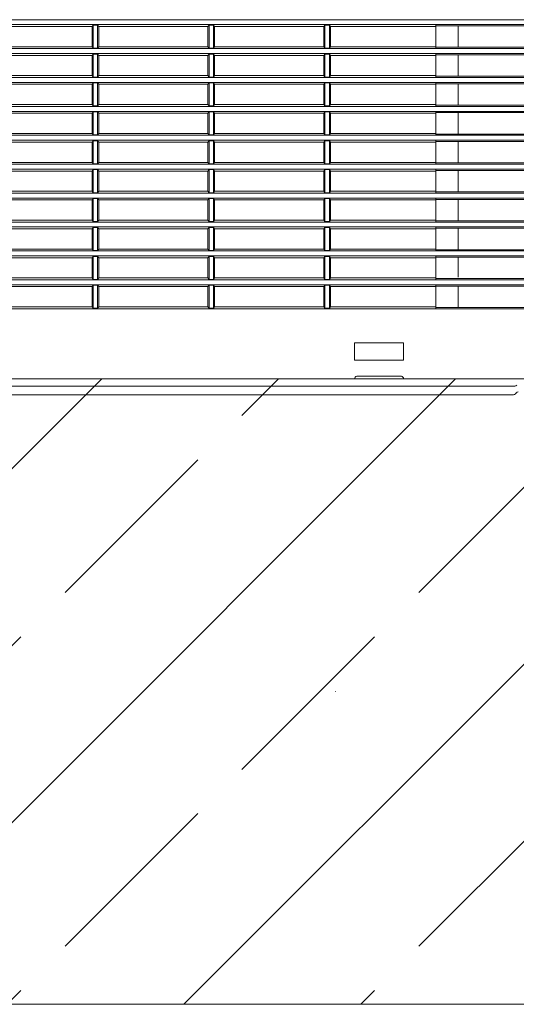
# Model space of a CAD drawing. Header units: millimetres. Extents: x -4612887 to -4536833, y -5457376 to -5415716.
# Tile 61 of 144: x -4585361 to -4585163, y -5442039 to -5441646. Entities that reach past the tile are written whole.
import ezdxf

# ---------------------------------------------------------------- set-up
doc = ezdxf.new("R2010")
doc.units = ezdxf.units.MM
doc.header["$MEASUREMENT"] = 0
doc.linetypes.add('Kropki i Kreski', pattern=[670.277762, 352.777767, -176.388884, 0, -141.111112])
for name, color, linetype, lineweight in [('is_KT-urzadzenia', 104, 'Continuous', 30), ('Osie', 8, 'Continuous', 18), ('Ściany wewnętrzne', 7, 'Continuous', 18)]:
    doc.layers.add(name, color=color, linetype=linetype, lineweight=lineweight)

msp = doc.modelspace()

# ---------------------------------------------------------------- hatches: boundary and pattern name
at = {"layer": 'Ściany wewnętrzne', "linetype": 'Continuous'}
h = msp.add_hatch(dxfattribs=at)
h.set_pattern_fill('BETON_ZBROJONY', color=8, style=0, pattern_type=2)
h.set_pattern_definition([(45, (-4559356.9, -5416807.61), (-70.71068, 70.71068), []), (45, (-4559392.25, -5416772.26), (-70.71068, 70.71068), [75, -25])])
h.paths.add_polyline_path([(-4584245.69, -5441789.1), (-4586875.69, -5441789.1), (-4586875.69, -5442039.1), (-4584245.69, -5442039.1), (-4584245.69, -5441939.1)])

# ---------------------------------------------------------------- linework, layer by layer
at = {"layer": 'is_KT-urzadzenia', "linetype": 'Continuous', "lineweight": 9}
for p, q in [((-4585960, -5441645.58), (-4585066.96, -5441645.58)), ((-4585957.32, -5441647.55), (-4585069.63, -5441647.55)), ((-4585375.85, -5441648.29), (-4585332.2, -5441648.29)), ((-4585332.2, -5441648.29), (-4585331.75, -5441647.74)), ((-4585332.2, -5441648.29), (-4585332.2, -5441656.39)), ((-4585331.75, -5441647.74), (-4585331.75, -5441656.94)), ((-4585331.75, -5441647.74), (-4585329.97, -5441647.74)), ((-4585329.97, -5441647.74), (-4585329.53, -5441648.29)), ((-4585329.97, -5441647.74), (-4585329.97, -5441656.94)), ((-4585329.53, -5441648.29), (-4585285.88, -5441648.29)), ((-4585329.53, -5441656.39), (-4585329.53, -5441648.29)), ((-4585285.88, -5441648.29), (-4585285.43, -5441647.74)), ((-4585285.88, -5441648.29), (-4585285.88, -5441656.39)), ((-4585285.43, -5441647.74), (-4585285.43, -5441656.94)), ((-4585285.43, -5441647.74), (-4585283.65, -5441647.74)), ((-4585283.65, -5441647.74), (-4585283.2, -5441648.29)), ((-4585283.65, -5441647.74), (-4585283.65, -5441656.94)), ((-4585283.2, -5441656.39), (-4585283.2, -5441648.29)), ((-4585283.2, -5441648.29), (-4585239.55, -5441648.29)), ((-4585239.55, -5441648.29), (-4585239.11, -5441647.74)), ((-4585239.55, -5441648.29), (-4585239.55, -5441656.39)), ((-4585239.11, -5441647.74), (-4585239.11, -5441656.94)), ((-4585239.11, -5441647.74), (-4585237.33, -5441647.74)), ((-4585237.33, -5441647.74), (-4585239.11, -5441647.74)), ((-4585236.88, -5441648.29), (-4585237.33, -5441647.74)), ((-4585237.33, -5441647.74), (-4585237.33, -5441656.94)), ((-4585194.79, -5441648.29), (-4585236.88, -5441648.29)), ((-4585236.88, -5441648.29), (-4585236.88, -5441656.39)), ((-4585194.79, -5441647.55), (-4585194.79, -5441657.13)), ((-4585194.79, -5441648.06), (-4585069.63, -5441648.06)), ((-4585185.88, -5441648.06), (-4585185.88, -5441656.62)), ((-4585972.08, -5441657.13), (-4585054.88, -5441657.13)), ((-4585375.85, -5441656.39), (-4585332.2, -5441656.39)), ((-4585332.2, -5441656.39), (-4585331.75, -5441656.94)), ((-4585331.75, -5441656.94), (-4585329.97, -5441656.94)), ((-4585329.97, -5441656.94), (-4585329.53, -5441656.39)), ((-4585329.53, -5441656.39), (-4585285.88, -5441656.39)), ((-4585285.88, -5441656.39), (-4585285.43, -5441656.94)), ((-4585285.43, -5441656.94), (-4585283.65, -5441656.94)), ((-4585283.65, -5441656.94), (-4585283.2, -5441656.39)), ((-4585283.2, -5441656.39), (-4585239.55, -5441656.39)), ((-4585239.55, -5441656.39), (-4585239.11, -5441656.94)), ((-4585239.11, -5441656.94), (-4585237.33, -5441656.94)), ((-4585237.33, -5441656.94), (-4585239.11, -5441656.94)), ((-4585236.88, -5441656.39), (-4585237.33, -5441656.94)), ((-4585194.79, -5441656.39), (-4585236.88, -5441656.39)), ((-4585194.79, -5441656.62), (-4585054.15, -5441656.62)), ((-4585972.27, -5441659.1), (-4585054.69, -5441659.1)), ((-4585375.85, -5441659.84), (-4585332.2, -5441659.84)), ((-4585332.2, -5441659.84), (-4585331.75, -5441659.29)), ((-4585332.2, -5441659.84), (-4585332.2, -5441667.94)), ((-4585331.75, -5441659.29), (-4585331.75, -5441668.5)), ((-4585331.75, -5441659.29), (-4585329.97, -5441659.29)), ((-4585329.97, -5441659.29), (-4585329.53, -5441659.84)), ((-4585329.97, -5441659.29), (-4585329.97, -5441668.5)), ((-4585329.53, -5441667.94), (-4585329.53, -5441659.84)), ((-4585329.53, -5441659.84), (-4585285.88, -5441659.84)), ((-4585285.88, -5441659.84), (-4585285.43, -5441659.29)), ((-4585285.88, -5441659.84), (-4585285.88, -5441667.94)), ((-4585285.43, -5441659.29), (-4585285.43, -5441668.5)), ((-4585285.43, -5441659.29), (-4585283.65, -5441659.29)), ((-4585283.65, -5441659.29), (-4585283.2, -5441659.84)), ((-4585283.65, -5441659.29), (-4585283.65, -5441668.5)), ((-4585283.2, -5441667.94), (-4585283.2, -5441659.84)), ((-4585283.2, -5441659.84), (-4585239.55, -5441659.84)), ((-4585239.55, -5441659.84), (-4585239.11, -5441659.29)), ((-4585239.55, -5441659.84), (-4585239.55, -5441667.94)), ((-4585239.11, -5441659.29), (-4585239.11, -5441668.5)), ((-4585239.11, -5441659.29), (-4585237.33, -5441659.29)), ((-4585237.33, -5441659.29), (-4585239.11, -5441659.29)), ((-4585236.88, -5441659.84), (-4585237.33, -5441659.29)), ((-4585237.33, -5441659.29), (-4585237.33, -5441668.5)), ((-4585194.79, -5441659.84), (-4585236.88, -5441659.84)), ((-4585236.88, -5441659.84), (-4585236.88, -5441667.94)), ((-4585194.79, -5441659.1), (-4585194.79, -5441668.68)), ((-4585194.79, -5441659.61), (-4585053.99, -5441659.61)), ((-4585185.88, -5441659.61), (-4585185.88, -5441668.17)), ((-4585972.84, -5441670.66), (-4585054.11, -5441670.66)), ((-4585972.67, -5441668.68), (-4585054.29, -5441668.68)), ((-4585375.85, -5441667.94), (-4585332.2, -5441667.94)), ((-4585332.2, -5441667.94), (-4585331.75, -5441668.5)), ((-4585332.2, -5441671.4), (-4585331.75, -5441670.84)), ((-4585331.75, -5441668.5), (-4585329.97, -5441668.5)), ((-4585331.75, -5441670.84), (-4585331.75, -5441680.05)), ((-4585331.75, -5441670.84), (-4585329.97, -5441670.84)), ((-4585329.97, -5441668.5), (-4585329.53, -5441667.94)), ((-4585329.97, -5441670.84), (-4585329.97, -5441680.05)), ((-4585329.97, -5441670.84), (-4585329.53, -5441671.4)), ((-4585329.53, -5441667.94), (-4585285.88, -5441667.94)), ((-4585285.88, -5441667.94), (-4585285.43, -5441668.5)), ((-4585285.88, -5441671.4), (-4585285.43, -5441670.84)), ((-4585285.43, -5441668.5), (-4585283.65, -5441668.5)), ((-4585285.43, -5441670.84), (-4585285.43, -5441680.05)), ((-4585285.43, -5441670.84), (-4585283.65, -5441670.84)), ((-4585283.65, -5441668.5), (-4585283.2, -5441667.94)), ((-4585283.65, -5441670.84), (-4585283.65, -5441680.05)), ((-4585283.65, -5441670.84), (-4585283.2, -5441671.4)), ((-4585283.2, -5441667.94), (-4585239.55, -5441667.94)), ((-4585239.55, -5441667.94), (-4585239.11, -5441668.5)), ((-4585239.55, -5441671.4), (-4585239.11, -5441670.84)), ((-4585239.11, -5441668.5), (-4585237.33, -5441668.5)), ((-4585237.33, -5441668.5), (-4585239.11, -5441668.5)), ((-4585239.11, -5441670.84), (-4585239.11, -5441680.05)), ((-4585239.11, -5441670.84), (-4585237.33, -5441670.84)), ((-4585237.33, -5441670.84), (-4585239.11, -5441670.84)), ((-4585236.88, -5441667.94), (-4585237.33, -5441668.5)), ((-4585237.33, -5441670.84), (-4585237.33, -5441680.05)), ((-4585236.88, -5441671.4), (-4585237.33, -5441670.84)), ((-4585194.79, -5441667.94), (-4585236.88, -5441667.94)), ((-4585194.79, -5441668.17), (-4585053.56, -5441668.17)), ((-4585194.79, -5441670.66), (-4585194.79, -5441680.23)), ((-4585375.85, -5441671.4), (-4585332.2, -5441671.4)), ((-4585332.2, -5441671.4), (-4585332.2, -5441679.49)), ((-4585329.53, -5441679.49), (-4585329.53, -5441671.4)), ((-4585329.53, -5441671.4), (-4585285.88, -5441671.4)), ((-4585285.88, -5441671.4), (-4585285.88, -5441679.49)), ((-4585283.2, -5441679.49), (-4585283.2, -5441671.4)), ((-4585283.2, -5441671.4), (-4585239.55, -5441671.4)), ((-4585239.55, -5441671.4), (-4585239.55, -5441679.49)), ((-4585194.79, -5441671.4), (-4585236.88, -5441671.4)), ((-4585236.88, -5441671.4), (-4585236.88, -5441679.49)), ((-4585194.79, -5441671.17), (-4585053.41, -5441671.17)), ((-4585185.88, -5441671.17), (-4585185.88, -5441679.73)), ((-4585973.37, -5441682.21), (-4585053.58, -5441682.21)), ((-4585973.21, -5441680.23), (-4585053.74, -5441680.23)), ((-4585375.85, -5441679.49), (-4585332.2, -5441679.49)), ((-4585332.2, -5441679.49), (-4585331.75, -5441680.05)), ((-4585332.2, -5441682.95), (-4585331.75, -5441682.39)), ((-4585331.75, -5441680.05), (-4585329.97, -5441680.05)), ((-4585331.75, -5441682.39), (-4585331.75, -5441691.6)), ((-4585331.75, -5441682.39), (-4585329.97, -5441682.39)), ((-4585329.97, -5441680.05), (-4585329.53, -5441679.49)), ((-4585329.97, -5441682.39), (-4585329.53, -5441682.95)), ((-4585329.97, -5441682.39), (-4585329.97, -5441691.6)), ((-4585329.53, -5441679.49), (-4585285.88, -5441679.49)), ((-4585285.88, -5441679.49), (-4585285.43, -5441680.05)), ((-4585285.88, -5441682.95), (-4585285.43, -5441682.39)), ((-4585285.43, -5441680.05), (-4585283.65, -5441680.05)), ((-4585285.43, -5441682.39), (-4585285.43, -5441691.6)), ((-4585285.43, -5441682.39), (-4585283.65, -5441682.39)), ((-4585283.65, -5441680.05), (-4585283.2, -5441679.49)), ((-4585283.65, -5441682.39), (-4585283.2, -5441682.95)), ((-4585283.65, -5441682.39), (-4585283.65, -5441691.6)), ((-4585283.2, -5441679.49), (-4585239.55, -5441679.49)), ((-4585239.55, -5441679.49), (-4585239.11, -5441680.05)), ((-4585239.55, -5441682.95), (-4585239.11, -5441682.39)), ((-4585239.11, -5441680.05), (-4585237.33, -5441680.05)), ((-4585237.33, -5441680.05), (-4585239.11, -5441680.05)), ((-4585239.11, -5441682.39), (-4585239.11, -5441691.6)), ((-4585239.11, -5441682.39), (-4585237.33, -5441682.39)), ((-4585237.33, -5441682.39), (-4585239.11, -5441682.39)), ((-4585236.88, -5441679.49), (-4585237.33, -5441680.05)), ((-4585236.88, -5441682.95), (-4585237.33, -5441682.39)), ((-4585237.33, -5441682.39), (-4585237.33, -5441691.6)), ((-4585194.79, -5441679.49), (-4585236.88, -5441679.49)), ((-4585194.79, -5441679.73), (-4585053.02, -5441679.73)), ((-4585194.79, -5441682.21), (-4585194.79, -5441691.79)), ((-4585375.85, -5441682.95), (-4585332.2, -5441682.95)), ((-4585332.2, -5441682.95), (-4585332.2, -5441691.05)), ((-4585329.53, -5441691.05), (-4585329.53, -5441682.95)), ((-4585329.53, -5441682.95), (-4585285.88, -5441682.95)), ((-4585285.88, -5441682.95), (-4585285.88, -5441691.05)), ((-4585283.2, -5441691.05), (-4585283.2, -5441682.95)), ((-4585283.2, -5441682.95), (-4585239.55, -5441682.95)), ((-4585239.55, -5441682.95), (-4585239.55, -5441691.05)), ((-4585194.79, -5441682.95), (-4585236.88, -5441682.95)), ((-4585236.88, -5441682.95), (-4585236.88, -5441691.05)), ((-4585194.79, -5441682.72), (-4585052.88, -5441682.72)), ((-4585185.88, -5441682.72), (-4585185.88, -5441691.28)), ((-4585973.85, -5441693.76), (-4585053.1, -5441693.76)), ((-4585973.71, -5441691.79), (-4585053.24, -5441691.79)), ((-4585375.85, -5441691.05), (-4585332.2, -5441691.05)), ((-4585375.85, -5441694.5), (-4585332.2, -5441694.5)), ((-4585332.2, -5441691.05), (-4585331.75, -5441691.6)), ((-4585332.2, -5441694.5), (-4585331.75, -5441693.95)), ((-4585332.2, -5441694.5), (-4585332.2, -5441702.6)), ((-4585331.75, -5441691.6), (-4585329.97, -5441691.6)), ((-4585331.75, -5441693.95), (-4585329.97, -5441693.95)), ((-4585331.75, -5441693.95), (-4585331.75, -5441703.16)), ((-4585329.97, -5441691.6), (-4585329.53, -5441691.05)), ((-4585329.97, -5441693.95), (-4585329.53, -5441694.5)), ((-4585329.97, -5441693.95), (-4585329.97, -5441703.16)), ((-4585329.53, -5441691.05), (-4585285.88, -5441691.05)), ((-4585329.53, -5441702.6), (-4585329.53, -5441694.5)), ((-4585329.53, -5441694.5), (-4585285.88, -5441694.5)), ((-4585285.88, -5441691.05), (-4585285.43, -5441691.6)), ((-4585285.88, -5441694.5), (-4585285.43, -5441693.95)), ((-4585285.88, -5441694.5), (-4585285.88, -5441702.6)), ((-4585285.43, -5441691.6), (-4585283.65, -5441691.6)), ((-4585285.43, -5441693.95), (-4585283.65, -5441693.95)), ((-4585285.43, -5441693.95), (-4585285.43, -5441703.16)), ((-4585283.65, -5441691.6), (-4585283.2, -5441691.05)), ((-4585283.65, -5441693.95), (-4585283.2, -5441694.5)), ((-4585283.65, -5441693.95), (-4585283.65, -5441703.16)), ((-4585283.2, -5441691.05), (-4585239.55, -5441691.05)), ((-4585283.2, -5441702.6), (-4585283.2, -5441694.5)), ((-4585283.2, -5441694.5), (-4585239.55, -5441694.5)), ((-4585239.55, -5441691.05), (-4585239.11, -5441691.6)), ((-4585239.55, -5441694.5), (-4585239.11, -5441693.95)), ((-4585239.55, -5441694.5), (-4585239.55, -5441702.6)), ((-4585239.11, -5441691.6), (-4585237.33, -5441691.6)), ((-4585237.33, -5441691.6), (-4585239.11, -5441691.6)), ((-4585239.11, -5441693.95), (-4585239.11, -5441703.16)), ((-4585239.11, -5441693.95), (-4585237.33, -5441693.95)), ((-4585237.33, -5441693.95), (-4585239.11, -5441693.95)), ((-4585236.88, -5441691.05), (-4585237.33, -5441691.6)), ((-4585237.33, -5441693.95), (-4585237.33, -5441703.16)), ((-4585236.88, -5441694.5), (-4585237.33, -5441693.95)), ((-4585194.79, -5441691.05), (-4585236.88, -5441691.05)), ((-4585236.88, -5441694.5), (-4585236.88, -5441702.6)), ((-4585194.79, -5441694.5), (-4585236.88, -5441694.5)), ((-4585194.79, -5441691.28), (-4585052.52, -5441691.28)), ((-4585194.79, -5441693.76), (-4585194.79, -5441703.34)), ((-4585194.79, -5441694.27), (-4585052.4, -5441694.27)), ((-4585185.88, -5441694.27), (-4585185.88, -5441702.83)), ((-4585974.29, -5441705.32), (-4585052.67, -5441705.32)), ((-4585974.16, -5441703.34), (-4585052.8, -5441703.34)), ((-4585375.85, -5441702.6), (-4585332.2, -5441702.6)), ((-4585375.85, -5441706.06), (-4585332.2, -5441706.06)), ((-4585332.2, -5441702.6), (-4585331.75, -5441703.16)), ((-4585332.2, -5441706.06), (-4585331.75, -5441705.5)), ((-4585332.2, -5441706.06), (-4585332.2, -5441714.15)), ((-4585331.75, -5441703.16), (-4585329.97, -5441703.16)), ((-4585331.75, -5441705.5), (-4585331.75, -5441714.71)), ((-4585331.75, -5441705.5), (-4585329.97, -5441705.5)), ((-4585329.97, -5441703.16), (-4585329.53, -5441702.6)), ((-4585329.97, -5441705.5), (-4585329.53, -5441706.06)), ((-4585329.97, -5441705.5), (-4585329.97, -5441714.71)), ((-4585329.53, -5441702.6), (-4585285.88, -5441702.6)), ((-4585329.53, -5441706.06), (-4585285.88, -5441706.06)), ((-4585329.53, -5441714.15), (-4585329.53, -5441706.06)), ((-4585285.88, -5441702.6), (-4585285.43, -5441703.16)), ((-4585285.88, -5441706.06), (-4585285.43, -5441705.5)), ((-4585285.88, -5441706.06), (-4585285.88, -5441714.15)), ((-4585285.43, -5441703.16), (-4585283.65, -5441703.16)), ((-4585285.43, -5441705.5), (-4585285.43, -5441714.71)), ((-4585285.43, -5441705.5), (-4585283.65, -5441705.5)), ((-4585283.65, -5441703.16), (-4585283.2, -5441702.6)), ((-4585283.65, -5441705.5), (-4585283.2, -5441706.06)), ((-4585283.65, -5441705.5), (-4585283.65, -5441714.71)), ((-4585283.2, -5441702.6), (-4585239.55, -5441702.6)), ((-4585283.2, -5441714.15), (-4585283.2, -5441706.06)), ((-4585283.2, -5441706.06), (-4585239.55, -5441706.06)), ((-4585239.55, -5441702.6), (-4585239.11, -5441703.16)), ((-4585239.55, -5441706.06), (-4585239.11, -5441705.5)), ((-4585239.55, -5441706.06), (-4585239.55, -5441714.15)), ((-4585239.11, -5441703.16), (-4585237.33, -5441703.16)), ((-4585237.33, -5441703.16), (-4585239.11, -5441703.16)), ((-4585239.11, -5441705.5), (-4585239.11, -5441714.71)), ((-4585239.11, -5441705.5), (-4585237.33, -5441705.5)), ((-4585237.33, -5441705.5), (-4585239.11, -5441705.5)), ((-4585236.88, -5441702.6), (-4585237.33, -5441703.16)), ((-4585236.88, -5441706.06), (-4585237.33, -5441705.5)), ((-4585237.33, -5441705.5), (-4585237.33, -5441714.71)), ((-4585194.79, -5441702.6), (-4585236.88, -5441702.6)), ((-4585194.79, -5441706.06), (-4585236.88, -5441706.06)), ((-4585236.88, -5441706.06), (-4585236.88, -5441714.15)), ((-4585194.79, -5441702.83), (-4585052.07, -5441702.83)), ((-4585194.79, -5441705.32), (-4585194.79, -5441714.89)), ((-4585194.79, -5441705.82), (-4585051.96, -5441705.82)), ((-4585185.88, -5441705.82), (-4585185.88, -5441714.38)), ((-4585375.85, -5441714.15), (-4585332.2, -5441714.15)), ((-4585332.2, -5441714.15), (-4585331.75, -5441714.71)), ((-4585329.97, -5441714.71), (-4585329.53, -5441714.15)), ((-4585329.53, -5441714.15), (-4585285.88, -5441714.15)), ((-4585285.88, -5441714.15), (-4585285.43, -5441714.71)), ((-4585283.65, -5441714.71), (-4585283.2, -5441714.15)), ((-4585283.2, -5441714.15), (-4585239.55, -5441714.15)), ((-4585239.55, -5441714.15), (-4585239.11, -5441714.71)), ((-4585236.88, -5441714.15), (-4585237.33, -5441714.71)), ((-4585194.79, -5441714.15), (-4585236.88, -5441714.15)), ((-4585974.67, -5441716.87), (-4585052.28, -5441716.87)), ((-4585974.56, -5441714.89), (-4585052.4, -5441714.89)), ((-4585375.85, -5441717.61), (-4585332.2, -5441717.61)), ((-4585332.2, -5441717.61), (-4585331.75, -5441717.05)), ((-4585332.2, -5441717.61), (-4585332.2, -5441725.71)), ((-4585331.75, -5441714.71), (-4585329.97, -5441714.71)), ((-4585331.75, -5441717.05), (-4585331.75, -5441726.26)), ((-4585331.75, -5441717.05), (-4585329.97, -5441717.05)), ((-4585329.97, -5441717.05), (-4585329.53, -5441717.61)), ((-4585329.97, -5441717.05), (-4585329.97, -5441726.26)), ((-4585329.53, -5441717.61), (-4585285.88, -5441717.61)), ((-4585329.53, -5441725.71), (-4585329.53, -5441717.61)), ((-4585285.88, -5441717.61), (-4585285.43, -5441717.05)), ((-4585285.88, -5441717.61), (-4585285.88, -5441725.71)), ((-4585285.43, -5441714.71), (-4585283.65, -5441714.71)), ((-4585285.43, -5441717.05), (-4585285.43, -5441726.26)), ((-4585285.43, -5441717.05), (-4585283.65, -5441717.05)), ((-4585283.65, -5441717.05), (-4585283.2, -5441717.61)), ((-4585283.65, -5441717.05), (-4585283.65, -5441726.26)), ((-4585283.2, -5441725.71), (-4585283.2, -5441717.61)), ((-4585283.2, -5441717.61), (-4585239.55, -5441717.61)), ((-4585239.55, -5441717.61), (-4585239.11, -5441717.05)), ((-4585239.55, -5441717.61), (-4585239.55, -5441725.71)), ((-4585239.11, -5441714.71), (-4585237.33, -5441714.71)), ((-4585237.33, -5441714.71), (-4585239.11, -5441714.71)), ((-4585239.11, -5441717.05), (-4585239.11, -5441726.26)), ((-4585239.11, -5441717.05), (-4585237.33, -5441717.05)), ((-4585237.33, -5441717.05), (-4585239.11, -5441717.05)), ((-4585236.88, -5441717.61), (-4585237.33, -5441717.05)), ((-4585237.33, -5441717.05), (-4585237.33, -5441726.26)), ((-4585194.79, -5441717.61), (-4585236.88, -5441717.61)), ((-4585236.88, -5441717.61), (-4585236.88, -5441725.71)), ((-4585194.79, -5441714.38), (-4585051.67, -5441714.38)), ((-4585194.79, -5441716.87), (-4585194.79, -5441726.45)), ((-4585194.79, -5441717.38), (-4585051.58, -5441717.38)), ((-4585185.88, -5441717.38), (-4585185.88, -5441725.94)), ((-4585375.85, -5441725.71), (-4585332.2, -5441725.71)), ((-4585332.2, -5441725.71), (-4585331.75, -5441726.26)), ((-4585329.97, -5441726.26), (-4585329.53, -5441725.71)), ((-4585329.53, -5441725.71), (-4585285.88, -5441725.71)), ((-4585285.88, -5441725.71), (-4585285.43, -5441726.26)), ((-4585283.65, -5441726.26), (-4585283.2, -5441725.71)), ((-4585283.2, -5441725.71), (-4585239.55, -5441725.71)), ((-4585239.55, -5441725.71), (-4585239.11, -5441726.26)), ((-4585236.88, -5441725.71), (-4585237.33, -5441726.26)), ((-4585194.79, -5441725.71), (-4585236.88, -5441725.71)), ((-4585194.79, -5441725.94), (-4585051.32, -5441725.94)), ((-4585975.01, -5441728.42), (-4585051.94, -5441728.42)), ((-4585974.91, -5441726.45), (-4585052.04, -5441726.45)), ((-4585375.85, -5441729.16), (-4585332.2, -5441729.16)), ((-4585332.2, -5441729.16), (-4585331.75, -5441728.61)), ((-4585332.2, -5441729.16), (-4585332.2, -5441737.26)), ((-4585331.75, -5441726.26), (-4585329.97, -5441726.26)), ((-4585331.75, -5441728.61), (-4585331.75, -5441737.81)), ((-4585331.75, -5441728.61), (-4585329.97, -5441728.61)), ((-4585329.97, -5441728.61), (-4585329.97, -5441737.81)), ((-4585329.97, -5441728.61), (-4585329.53, -5441729.16)), ((-4585329.53, -5441729.16), (-4585285.88, -5441729.16)), ((-4585329.53, -5441737.26), (-4585329.53, -5441729.16)), ((-4585285.88, -5441729.16), (-4585285.43, -5441728.61)), ((-4585285.88, -5441729.16), (-4585285.88, -5441737.26)), ((-4585285.43, -5441726.26), (-4585283.65, -5441726.26)), ((-4585285.43, -5441728.61), (-4585285.43, -5441737.81)), ((-4585285.43, -5441728.61), (-4585283.65, -5441728.61)), ((-4585283.65, -5441728.61), (-4585283.65, -5441737.81)), ((-4585283.65, -5441728.61), (-4585283.2, -5441729.16)), ((-4585283.2, -5441737.26), (-4585283.2, -5441729.16)), ((-4585283.2, -5441729.16), (-4585239.55, -5441729.16)), ((-4585239.55, -5441729.16), (-4585239.11, -5441728.61)), ((-4585239.55, -5441729.16), (-4585239.55, -5441737.26)), ((-4585239.11, -5441726.26), (-4585237.33, -5441726.26)), ((-4585237.33, -5441726.26), (-4585239.11, -5441726.26)), ((-4585239.11, -5441728.61), (-4585239.11, -5441737.81)), ((-4585239.11, -5441728.61), (-4585237.33, -5441728.61)), ((-4585237.33, -5441728.61), (-4585239.11, -5441728.61)), ((-4585237.33, -5441728.61), (-4585237.33, -5441737.81)), ((-4585236.88, -5441729.16), (-4585237.33, -5441728.61)), ((-4585236.88, -5441729.16), (-4585236.88, -5441737.26)), ((-4585194.79, -5441729.16), (-4585236.88, -5441729.16)), ((-4585194.79, -5441728.42), (-4585194.79, -5441738)), ((-4585194.79, -5441728.93), (-4585051.24, -5441728.93)), ((-4585185.88, -5441728.93), (-4585185.88, -5441737.49)), ((-4585375.85, -5441737.26), (-4585332.2, -5441737.26)), ((-4585332.2, -5441737.26), (-4585331.75, -5441737.81)), ((-4585329.97, -5441737.81), (-4585329.53, -5441737.26)), ((-4585329.53, -5441737.26), (-4585285.88, -5441737.26)), ((-4585285.88, -5441737.26), (-4585285.43, -5441737.81)), ((-4585283.65, -5441737.81), (-4585283.2, -5441737.26)), ((-4585283.2, -5441737.26), (-4585239.55, -5441737.26)), ((-4585239.55, -5441737.26), (-4585239.11, -5441737.81)), ((-4585236.88, -5441737.26), (-4585237.33, -5441737.81)), ((-4585194.79, -5441737.26), (-4585236.88, -5441737.26)), ((-4585194.79, -5441737.49), (-4585051.02, -5441737.49)), ((-4585975.3, -5441739.97), (-4585051.65, -5441739.97)), ((-4585975.22, -5441738), (-4585051.74, -5441738)), ((-4585375.85, -5441740.71), (-4585332.2, -5441740.71)), ((-4585332.2, -5441740.71), (-4585331.75, -5441740.16)), ((-4585332.2, -5441740.71), (-4585332.2, -5441748.81)), ((-4585331.75, -5441737.81), (-4585329.97, -5441737.81)), ((-4585331.75, -5441740.16), (-4585331.75, -5441749.37)), ((-4585331.75, -5441740.16), (-4585329.97, -5441740.16)), ((-4585329.97, -5441740.16), (-4585329.53, -5441740.71)), ((-4585329.97, -5441740.16), (-4585329.97, -5441749.37)), ((-4585329.53, -5441740.71), (-4585285.88, -5441740.71)), ((-4585329.53, -5441748.81), (-4585329.53, -5441740.71)), ((-4585285.88, -5441740.71), (-4585285.43, -5441740.16)), ((-4585285.88, -5441740.71), (-4585285.88, -5441748.81)), ((-4585285.43, -5441737.81), (-4585283.65, -5441737.81)), ((-4585285.43, -5441740.16), (-4585285.43, -5441749.37)), ((-4585285.43, -5441740.16), (-4585283.65, -5441740.16)), ((-4585283.65, -5441740.16), (-4585283.2, -5441740.71)), ((-4585283.65, -5441740.16), (-4585283.65, -5441749.37)), ((-4585283.2, -5441748.81), (-4585283.2, -5441740.71)), ((-4585283.2, -5441740.71), (-4585239.55, -5441740.71)), ((-4585239.55, -5441740.71), (-4585239.11, -5441740.16)), ((-4585239.55, -5441740.71), (-4585239.55, -5441748.81)), ((-4585239.11, -5441737.81), (-4585237.33, -5441737.81)), ((-4585237.33, -5441737.81), (-4585239.11, -5441737.81)), ((-4585239.11, -5441740.16), (-4585239.11, -5441749.37)), ((-4585239.11, -5441740.16), (-4585237.33, -5441740.16)), ((-4585237.33, -5441740.16), (-4585239.11, -5441740.16)), ((-4585236.88, -5441740.71), (-4585237.33, -5441740.16)), ((-4585237.33, -5441740.16), (-4585237.33, -5441749.37)), ((-4585194.79, -5441740.71), (-4585236.88, -5441740.71)), ((-4585236.88, -5441740.71), (-4585236.88, -5441748.81)), ((-4585194.79, -5441739.97), (-4585194.79, -5441749.55)), ((-4585194.79, -5441740.48), (-4585050.95, -5441740.48)), ((-4585185.88, -5441740.48), (-4585185.88, -5441748.52)), ((-4585975.48, -5441749.55), (-4585051.48, -5441749.55)), ((-4585375.85, -5441748.81), (-4585332.2, -5441748.81)), ((-4585332.2, -5441748.81), (-4585331.75, -5441749.37)), ((-4585331.75, -5441749.37), (-4585329.97, -5441749.37)), ((-4585329.97, -5441749.37), (-4585329.53, -5441748.81)), ((-4585329.53, -5441748.81), (-4585285.88, -5441748.81)), ((-4585285.88, -5441748.81), (-4585285.43, -5441749.37)), ((-4585285.43, -5441749.37), (-4585283.65, -5441749.37)), ((-4585283.65, -5441749.37), (-4585283.2, -5441748.81)), ((-4585283.2, -5441748.81), (-4585239.55, -5441748.81)), ((-4585239.55, -5441748.81), (-4585239.11, -5441749.37)), ((-4585239.11, -5441749.37), (-4585237.33, -5441749.37)), ((-4585237.33, -5441749.37), (-4585239.11, -5441749.37)), ((-4585236.88, -5441748.81), (-4585237.33, -5441749.37)), ((-4585194.79, -5441748.81), (-4585236.88, -5441748.81)), ((-4585194.79, -5441749.04), (-4585050.76, -5441749.04)), ((-4585975.55, -5441751.53), (-4585051.41, -5441751.53)), ((-4585375.85, -5441752.27), (-4585332.2, -5441752.27)), ((-4585332.2, -5441752.27), (-4585331.75, -5441751.71)), ((-4585332.2, -5441752.27), (-4585332.2, -5441760.36)), ((-4585331.75, -5441751.71), (-4585331.75, -5441760.92)), ((-4585331.75, -5441751.71), (-4585329.97, -5441751.71)), ((-4585329.97, -5441751.71), (-4585329.97, -5441760.92)), ((-4585329.97, -5441751.71), (-4585329.53, -5441752.27)), ((-4585329.53, -5441752.27), (-4585285.88, -5441752.27)), ((-4585329.53, -5441760.36), (-4585329.53, -5441752.27)), ((-4585285.88, -5441752.27), (-4585285.43, -5441751.71)), ((-4585285.88, -5441752.27), (-4585285.88, -5441760.36)), ((-4585285.43, -5441751.71), (-4585285.43, -5441760.92)), ((-4585285.43, -5441751.71), (-4585283.65, -5441751.71)), ((-4585283.65, -5441751.71), (-4585283.65, -5441760.92)), ((-4585283.65, -5441751.71), (-4585283.2, -5441752.27)), ((-4585283.2, -5441760.36), (-4585283.2, -5441752.27)), ((-4585283.2, -5441752.27), (-4585239.55, -5441752.27)), ((-4585239.55, -5441752.27), (-4585239.11, -5441751.71)), ((-4585239.55, -5441752.27), (-4585239.55, -5441760.36)), ((-4585239.11, -5441751.71), (-4585239.11, -5441760.92)), ((-4585239.11, -5441751.71), (-4585237.33, -5441751.71)), ((-4585237.33, -5441751.71), (-4585239.11, -5441751.71)), ((-4585237.33, -5441751.71), (-4585237.33, -5441760.92)), ((-4585236.88, -5441752.27), (-4585237.33, -5441751.71)), ((-4585194.79, -5441752.27), (-4585236.88, -5441752.27)), ((-4585236.88, -5441752.27), (-4585236.88, -5441760.36)), ((-4585194.79, -5441751.53), (-4585194.79, -5441761.11)), ((-4585194.79, -5441752.04), (-4585050.74, -5441752.04)), ((-4585185.88, -5441752.04), (-4585185.88, -5441760.6)), ((-4585973.69, -5441761.11), (-4585053.27, -5441761.11)), ((-4585375.85, -5441760.36), (-4585332.2, -5441760.36)), ((-4585332.2, -5441760.36), (-4585331.75, -5441760.92)), ((-4585331.75, -5441760.92), (-4585329.97, -5441760.92)), ((-4585329.97, -5441760.92), (-4585329.53, -5441760.36)), ((-4585329.53, -5441760.36), (-4585285.88, -5441760.36)), ((-4585285.88, -5441760.36), (-4585285.43, -5441760.92)), ((-4585285.43, -5441760.92), (-4585283.65, -5441760.92)), ((-4585283.65, -5441760.92), (-4585283.2, -5441760.36)), ((-4585283.2, -5441760.36), (-4585239.55, -5441760.36)), ((-4585239.55, -5441760.36), (-4585239.11, -5441760.92)), ((-4585239.11, -5441760.92), (-4585237.33, -5441760.92)), ((-4585237.33, -5441760.92), (-4585239.11, -5441760.92)), ((-4585236.88, -5441760.36), (-4585237.33, -5441760.92)), ((-4585194.79, -5441760.36), (-4585236.88, -5441760.36)), ((-4585194.79, -5441760.6), (-4585051.77, -5441760.6)), ((-4585207.66, -5441774.68), (-4585227.26, -5441774.68)), ((-4585227.26, -5441774.68), (-4585227.26, -5441781.59)), ((-4585207.66, -5441774.68), (-4585207.66, -5441781.59)), ((-4585207.66, -5441781.59), (-4585227.26, -5441781.59)), ((-4585208.55, -5441788.11), (-4585226.37, -5441788.11)), ((-4585823.62, -5441792.09), (-4585163.64, -5441792.09)), ((-4585227.26, -5441789.1), (-4585559.8, -5441789.1)), ((-4585014.64, -5441789.1), (-4585207.66, -5441789.1)), ((-4585162.85, -5441791.89), (-4585162.33, -5441791.6)), ((-4585823.2, -5441795.52), (-4585164.06, -5441795.52)), ((-4585162.69, -5441794.81), (-4585162.6, -5441794.69))]:
    msp.add_line(p, q, dxfattribs=at)
at = {"layer": 'is_KT-urzadzenia', "linetype": 'Continuous', "lineweight": 9, "extrusion": (0, 0, -1)}
for centre, major_axis, start_param, end_param in [((-4585226.37, -5441789.1), (0, 0.987), -1.570796, 0), ((-4585208.55, -5441789.1), (0, 0.987), 0, 1.570796), ((-4585163.64, -5441790.12), (0, 1.98), 2.680328, 3.141618), ((-4585164.06, -5441793.54), (0, 1.97), 2.26555, 3.141608), ((-4585161.92, -5441795.32), (0, 0.988), -0.876023, 0.000035)]:
    msp.add_ellipse(centre, major_axis=major_axis, ratio=0.902143, start_param=start_param, end_param=end_param, dxfattribs=at)
at = {"layer": 'Osie', "color": 8, "linetype": 'Kropki i Kreski'}
msp.add_line((-4551857.05, -5441914.1), (-4607179.45, -5441914.1), dxfattribs=at)
at = {"layer": 'Ściany wewnętrzne', "color": 8, "linetype": 'Continuous', "flags": 128}
for points in [[(-4584245.69, -5441789.1), (-4586875.69, -5441789.1)], [(-4586875.69, -5442039.1), (-4584245.69, -5442039.1)]]:
    msp.add_lwpolyline(points, dxfattribs=at)

doc.saveas('drawing.dxf')
